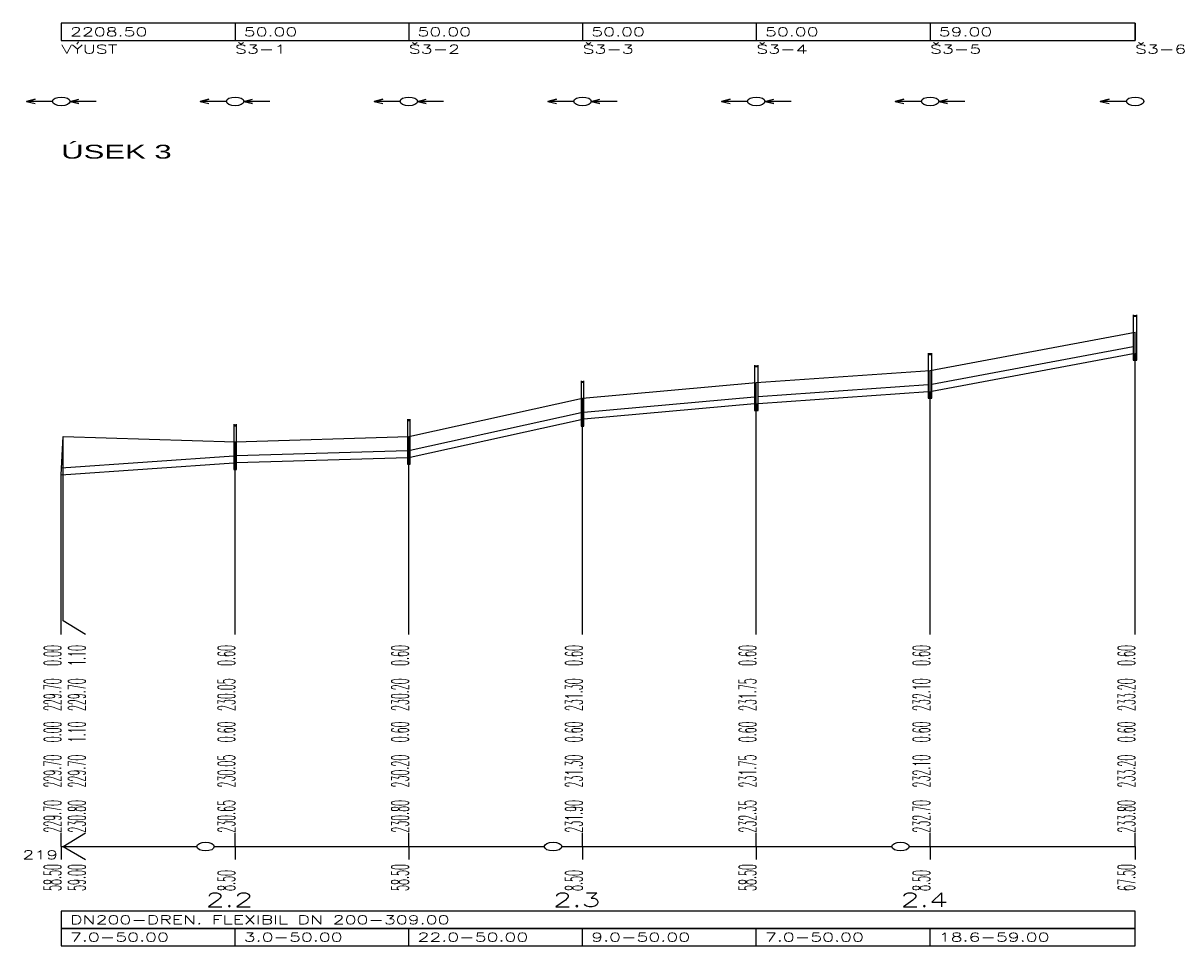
# Model space of a CAD drawing. Header units: metres. Extents: x -642454 to -638417, y -1063890 to -1061935.
# Tile 6 of 11: x -641005 to -640672, y -1062673 to -1062407. Entities that reach past the tile are written whole.
import ezdxf

# ---------------------------------------------------------------- set-up
doc = ezdxf.new("R2010")
doc.units = ezdxf.units.M
for name, color, linetype in [('KOTY', 7, 'Continuous'), ('KOTY_L', 7, 'Continuous'), ('KOTY_N', 7, 'Continuous'), ('KOTY_S', 7, 'Continuous'), ('NADPIS_1', 7, 'Continuous'), ('objekty na TV-šachta', 7, 'Continuous'), ('POTRUBI', 1, 'Continuous'), ('ROVINA_100', 7, 'Continuous'), ('ROVINA_K', 7, 'Continuous'), ('ROVINA_L', 1, 'Continuous'), ('ROVINA_O', 1, 'Continuous'), ('SACHTY_N', 7, 'Continuous'), ('SACHTY_R', 1, 'Continuous'), ('SACHTY_SPK', 7, 'Continuous'), ('SACHTY_SPS', 7, 'Continuous'), ('TABULKY_L', 7, 'Continuous'), ('TABULKY_T', 7, 'Continuous'), ('TEREN_L', 3, 'Continuous')]:
    doc.layers.add(name, color=color, linetype=linetype)
doc.styles.add('Legend', font='arial.ttf', dxfattribs={"width": 0.8})
doc.styles.add('STYL_PP', font='ROMANS.SHX')

# ---------------------------------------------------------------- blocks, each defined once
blk = doc.blocks.new('úsek 3')
at = {"layer": 'KOTY_L'}
for p, q in [((154.5, 65), (154.5, 148)), ((125, 65), (125, 137)), ((100, 65), (100, 133.5)), ((75, 65), (75, 129)), ((0.25, 65), (0.25, 118)), ((50, 65), (50, 118)), ((25, 65), (25, 116.5)), ((0, 65), (0, 107)), ((0, 61), (0, 65)), ((3.5, 61), (0.25, 65)), ((25, 61), (25, 65)), ((50, 61), (50, 65)), ((75, 61), (75, 65)), ((100, 61), (100, 65)), ((125, 61), (125, 65)), ((154.5, 61), (154.5, 65)), ((0, 0), (0, 4)), ((0.25, 0), (3.5, 4)), ((25, 0), (25, 4)), ((50, 0), (50, 4)), ((75, 0), (75, 4)), ((100, 0), (100, 4)), ((125, 0), (125, 4)), ((154.5, 0), (154.5, 4)), ((0, 0), (0, -3.75)), ((0.25, 0), (3.5, -3.75)), ((25, 0), (25, -3.75)), ((50, 0), (50, -3.75)), ((75, 0), (75, -3.75)), ((100, 0), (100, -3.75)), ((125, 0), (125, -3.75)), ((154.5, 0), (154.5, -3.75))]:
    blk.add_line(p, q, dxfattribs=at)
at = {"layer": 'POTRUBI'}
for p, q in [((125.25, 133.09), (154.25, 143.91)), ((125.25, 131.09), (154.25, 141.91)), ((100.25, 129.53), (124.75, 132.96)), ((100.25, 127.53), (124.75, 130.96)), ((75.2, 125.04), (99.75, 129.45)), ((75.2, 123.04), (99.75, 127.45)), ((50.2, 114.09), (74.8, 124.91)), ((50.2, 112.09), (74.8, 122.91)), ((25.2, 112.51), (49.8, 113.99)), ((0, 109), (24.8, 112.47)), ((25.2, 110.51), (49.8, 111.99)), ((0, 107), (24.8, 110.47))]:
    blk.add_line(p, q, dxfattribs=at)
at = {"layer": 'ROVINA_L'}
for p, q in [((0, 0), (19.5, 0)), ((22, 0), (69.5, 0)), ((72, 0), (119.5, 0)), ((122, 0), (154.5, 0))]:
    blk.add_line(p, q, dxfattribs=at)
at = {"layer": 'ROVINA_O'}
for centre in [(20.75, 0), (70.75, 0), (120.75, 0)]:
    blk.add_circle(centre, 1.25, dxfattribs=at)
at = {"layer": 'SACHTY_R'}
for p, q in [((154.25, 153), (154.25, 140)), ((154.75, 140), (154.75, 153)), ((124.75, 142), (124.75, 129)), ((125.25, 129), (125.25, 142)), ((154.25, 140), (154.75, 140)), ((99.75, 138.5), (99.75, 125.5)), ((100.25, 125.5), (100.25, 138.5)), ((74.8, 134), (74.8, 121)), ((75.2, 121), (75.2, 134)), ((124.75, 129), (125.25, 129)), ((99.75, 125.5), (100.25, 125.5)), ((49.8, 123), (49.8, 110)), ((50.2, 110), (50.2, 123)), ((24.8, 121.5), (24.8, 108.5)), ((25.2, 108.5), (25.2, 121.5)), ((74.8, 121), (75.2, 121)), ((49.8, 110), (50.2, 110)), ((24.8, 108.5), (25.2, 108.5))]:
    blk.add_line(p, q, dxfattribs=at)
for points in [[(154.25, 152.37), (154.75, 152.37), (154.25, 153), (154.75, 153)], [(124.75, 141.37), (125.25, 141.37), (124.75, 142), (125.25, 142)], [(154.25, 140), (154.5, 140), (154.25, 141.91), (154.5, 142)], [(154.5, 140), (154.75, 140), (154.5, 142), (154.75, 142)], [(99.75, 137.87), (100.25, 137.87), (99.75, 138.5), (100.25, 138.5)], [(74.8, 133.37), (75.2, 133.37), (74.8, 134), (75.2, 134)], [(124.75, 129), (125, 129), (124.75, 130.96), (125, 131)], [(125, 129), (125.25, 129), (125, 131), (125.25, 131.09)], [(99.75, 125.5), (100, 125.5), (99.75, 127.45), (100, 127.5)], [(100, 125.5), (100.25, 125.5), (100, 127.5), (100.25, 127.53)], [(49.8, 122.37), (50.2, 122.37), (49.8, 123), (50.2, 123)], [(74.8, 121), (75, 121), (74.8, 122.91), (75, 123)], [(75, 121), (75.2, 121), (75, 123), (75.2, 123.04)], [(24.8, 120.87), (25.2, 120.87), (24.8, 121.5), (25.2, 121.5)], [(49.8, 110), (50, 110), (49.8, 111.99), (50, 112)], [(50, 110), (50.2, 110), (50, 112), (50.2, 112.09)], [(24.8, 108.5), (25, 108.5), (24.8, 110.47), (25, 110.5)], [(25, 108.5), (25.2, 108.5), (25, 110.5), (25.2, 110.51)]]:
    blk.add_solid(points, dxfattribs=at)
at = {"layer": 'SACHTY_SPK'}
for centre in [(0, 214.43), (25, 214.43), (50, 214.43), (75, 214.43), (100, 214.43), (125, 214.43), (154.5, 214.43)]:
    blk.add_circle(centre, 1.25, dxfattribs=at)
at = {"layer": 'SACHTY_SPS'}
for points in [[(-1.25, 214.43), (-5, 214.43), (-3.75, 215.06), (-5, 214.43), (-3.75, 213.81)], [(5, 214.43), (1.25, 214.43), (2.5, 213.81), (1.25, 214.43), (2.5, 215.06)], [(23.75, 214.43), (20, 214.43), (21.25, 215.06), (20, 214.43), (21.25, 213.81)], [(30, 214.43), (26.25, 214.43), (27.5, 213.81), (26.25, 214.43), (27.5, 215.06)], [(48.75, 214.43), (45, 214.43), (46.25, 215.06), (45, 214.43), (46.25, 213.81)], [(55, 214.43), (51.25, 214.43), (52.5, 213.81), (51.25, 214.43), (52.5, 215.06)], [(73.75, 214.43), (70, 214.43), (71.25, 215.06), (70, 214.43), (71.25, 213.81)], [(80, 214.43), (76.25, 214.43), (77.5, 213.81), (76.25, 214.43), (77.5, 215.06)], [(98.75, 214.43), (95, 214.43), (96.25, 215.06), (95, 214.43), (96.25, 213.81)], [(105, 214.43), (101.25, 214.43), (102.5, 213.81), (101.25, 214.43), (102.5, 215.06)], [(123.75, 214.43), (120, 214.43), (121.25, 215.06), (120, 214.43), (121.25, 213.81)], [(130, 214.43), (126.25, 214.43), (127.5, 213.81), (126.25, 214.43), (127.5, 215.06)], [(153.25, 214.43), (149.5, 214.43), (150.75, 215.06), (149.5, 214.43), (150.75, 213.81)]]:
    blk.add_lwpolyline(points, dxfattribs=at)
at = {"layer": 'TABULKY_L'}
for p, q in [((154.5, 236.93), (0, 236.93)), ((0, 236.93), (0, 231.93)), ((0, 236.93), (0, 231.93)), ((25, 236.93), (25, 231.93)), ((25, 236.93), (25, 231.93)), ((50, 236.93), (50, 231.93)), ((50, 236.93), (50, 231.93)), ((75, 236.93), (75, 231.93)), ((75, 236.93), (75, 231.93)), ((100, 236.93), (100, 231.93)), ((100, 236.93), (100, 231.93)), ((125, 236.93), (125, 231.93)), ((125, 236.93), (125, 231.93)), ((154.5, 231.93), (154.5, 236.93)), ((154.5, 236.93), (154.5, 231.93)), ((0, 231.93), (154.5, 231.93)), ((154.5, -18.55), (0, -18.55)), ((0, -18.55), (0, -23.55)), ((154.5, -23.55), (154.5, -18.55)), ((154.5, -23.55), (154.5, -18.55)), ((154.5, -23.55), (0, -23.55)), ((0, -23.55), (0, -28.55)), ((0, -23.55), (154.5, -23.55)), ((25, -28.55), (25, -23.55)), ((50, -28.55), (50, -23.55)), ((75, -28.55), (75, -23.55)), ((100, -28.55), (100, -23.55)), ((125, -28.55), (125, -23.55)), ((154.5, -28.55), (154.5, -23.55)), ((154.5, -28.55), (154.5, -23.55)), ((0, -28.55), (154.5, -28.55))]:
    blk.add_line(p, q, dxfattribs=at)
at = {"layer": 'TEREN_L'}
for p, q in [((125, 137), (154.5, 148)), ((100, 133.5), (125, 137)), ((75, 129), (100, 133.5)), ((50, 118), (75, 129)), ((0, 107), (0.25, 118)), ((0.25, 118), (25, 116.5)), ((25, 116.5), (50, 118))]:
    blk.add_line(p, q, dxfattribs=at)
at = {"layer": 'KOTY', "style": 'STYL_PP', "width": 0.8}
for s, p in [('0.00', (0, 52)), ('1.10', (3.5, 52)), ('0.60', (25, 52)), ('0.60', (50, 52)), ('0.60', (75, 52)), ('0.60', (100, 52)), ('0.60', (125, 52)), ('0.60', (154.5, 52)), ('229.70', (0, 39)), ('229.70', (3.5, 39)), ('230.05', (25, 39)), ('230.20', (50, 39)), ('231.30', (75, 39)), ('231.75', (100, 39)), ('232.10', (125, 39)), ('233.20', (154.5, 39)), ('0.00', (0, 30)), ('1.10', (3.5, 30)), ('0.60', (25, 30)), ('0.60', (50, 30)), ('0.60', (75, 30)), ('0.60', (100, 30)), ('0.60', (125, 30)), ('0.60', (154.5, 30)), ('229.70', (0, 4)), ('230.80', (3.5, 4)), ('230.65', (25, 4)), ('230.80', (50, 4)), ('231.90', (75, 4)), ('232.35', (100, 4)), ('232.70', (125, 4)), ('233.80', (154.5, 4))]:
    blk.add_text(s, height=2.5, rotation=90, dxfattribs=at).set_placement(p)
at = {"layer": 'KOTY_N', "style": 'STYL_PP', "width": 0.8}
for s, p in [('229.70', (0, 17)), ('229.70', (3.5, 17)), ('230.05', (25, 17)), ('230.20', (50, 17)), ('231.30', (75, 17)), ('231.75', (100, 17)), ('232.10', (125, 17)), ('233.20', (154.5, 17))]:
    blk.add_text(s, height=2.5, rotation=90, dxfattribs=at).set_placement(p)
at = {"layer": 'KOTY_S', "style": 'STYL_PP', "width": 0.8}
for s, p in [('58.50', (0, -12.75)), ('59.00', (3.5, -12.75)), ('58.50', (50, -12.75)), ('58.50', (100, -12.75)), ('67.50', (154.5, -12.75)), ('8.50', (25, -12.75)), ('8.50', (75, -12.75)), ('8.50', (125, -12.75))]:
    blk.add_text(s, height=2.5, rotation=90, dxfattribs=at).set_placement(p)
at = {"layer": 'NADPIS_1', "style": 'Legend', "width": 0.8}
blk.add_text('ÚSEK 3', height=4, dxfattribs=at).set_placement((-0.02, 197.95))
at = {"layer": 'ROVINA_100', "style": 'STYL_PP', "width": 0.8}
for s, p in [('2.2', (20.75, -17.3)), ('2.3', (70.75, -17.3)), ('2.4', (120.75, -17.3))]:
    blk.add_text(s, height=4, dxfattribs=at).set_placement(p)
at = {"layer": 'ROVINA_K', "style": 'STYL_PP', "width": 0.8}
blk.add_text('219', height=2.5, dxfattribs=at).set_placement((-5.6, -3.6))
at = {"layer": 'SACHTY_N', "style": 'STYL_PP', "width": 0.8}
for s, p in [('VÝUST', (0, 228.18)), ('Š3-1', (25, 228.18)), ('Š3-2', (50, 228.18)), ('Š3-3', (75, 228.18)), ('Š3-4', (100, 228.18)), ('Š3-5', (125, 228.18)), ('Š3-6', (154.5, 228.18))]:
    blk.add_text(s, height=2.5, dxfattribs=at).set_placement(p)
at = {"layer": 'TABULKY_T', "style": 'STYL_PP', "width": 0.8}
for s, p in [('2208.50', (1.25, 233.18)), ('50.00', (26.25, 233.18)), ('50.00', (51.25, 233.18)), ('50.00', (76.25, 233.18)), ('50.00', (101.25, 233.18)), ('59.00', (126.25, 233.18)), ('DN200-DREN. FLEXIBIL DN 200-309.00', (1.25, -22.3)), ('7.0-50.00', (1.25, -27.3)), ('3.0-50.00', (26.25, -27.3)), ('22.0-50.00', (51.25, -27.3)), ('9.0-50.00', (76.25, -27.3)), ('7.0-50.00', (101.25, -27.3)), ('18.6-59.00', (126.25, -27.3))]:
    blk.add_text(s, height=2.5, dxfattribs=at).set_placement(p)

msp = doc.modelspace()

# ---------------------------------------------------------------- block references
at = {"layer": 'objekty na TV-šachta', "color": 5, "true_color": 0x0000ff, "xscale": 2}
msp.add_blockref('úsek 3', (-640993.79, -1062644.31), dxfattribs=at)

doc.saveas('drawing.dxf')
